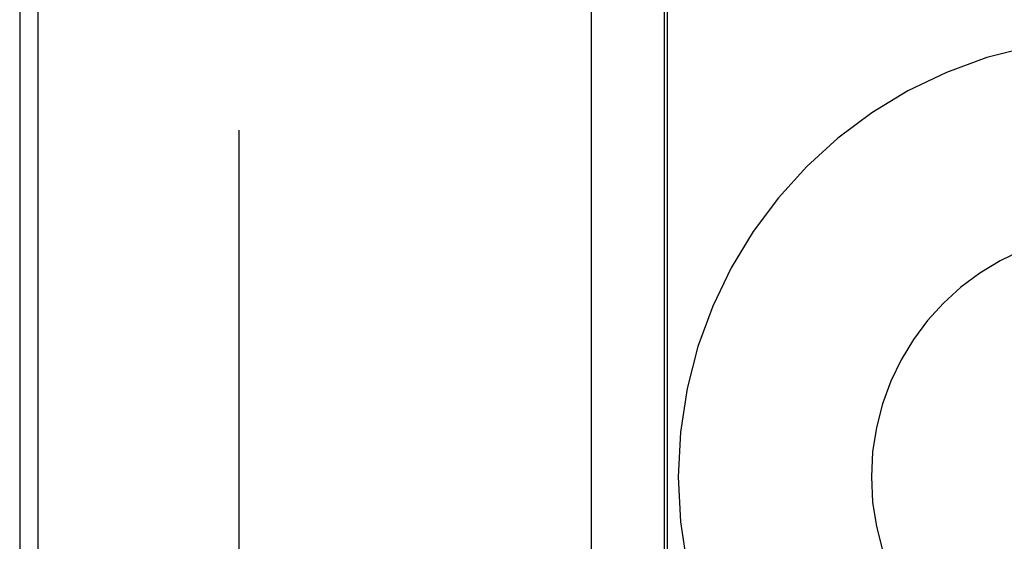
# Model space of a CAD drawing. Header units: inches. Extents: x 0 to 215, y 0 to 139.
# Tile 36 of 112: x 104.003 to 104.563, y 49.08 to 49.377. Entities that reach past the tile are written whole.
import ezdxf

# ---------------------------------------------------------------- set-up
doc = ezdxf.new("R2010")
doc.units = ezdxf.units.IN
doc.header["$LTSCALE"] = 11.804375
doc.header["$MEASUREMENT"] = 0
doc.linetypes.add('HIDDEN', pattern=[0.2, 0.1, -0.1])
doc.layers.add('DEFAULT_2', color=8, linetype='HIDDEN')
doc.layers.add('DOOR_ASSEMBLY', color=7, linetype='CONTINUOUS')

msp = doc.modelspace()

# ---------------------------------------------------------------- linework, layer by layer
at = {"layer": 'DEFAULT_2', "color": 8, "linetype": 'HIDDEN'}
for p, q in [((104.00266, 51.75858), (104.00266, 46.75858)), ((104.12766, 48.13358), (104.12766, 50.38358)), ((104.32823, 49.07398), (104.32823, 49.44318)), ((104.36994, 49.07108), (104.36994, 49.44608)), ((104.3715, 49.07108), (104.3715, 49.44608))]:
    msp.add_line(p, q, dxfattribs=at)
for radius in [0.25, 0.14]:
    msp.add_arc((104.62766, 49.11658), radius, 90, 270, dxfattribs=at)
at = {"layer": 'DOOR_ASSEMBLY', "color": 3, "linetype": 'Continuous'}
msp.add_line((104.01291, 89.40458), (104.01291, 9.11258), dxfattribs=at)

doc.saveas('drawing.dxf')
